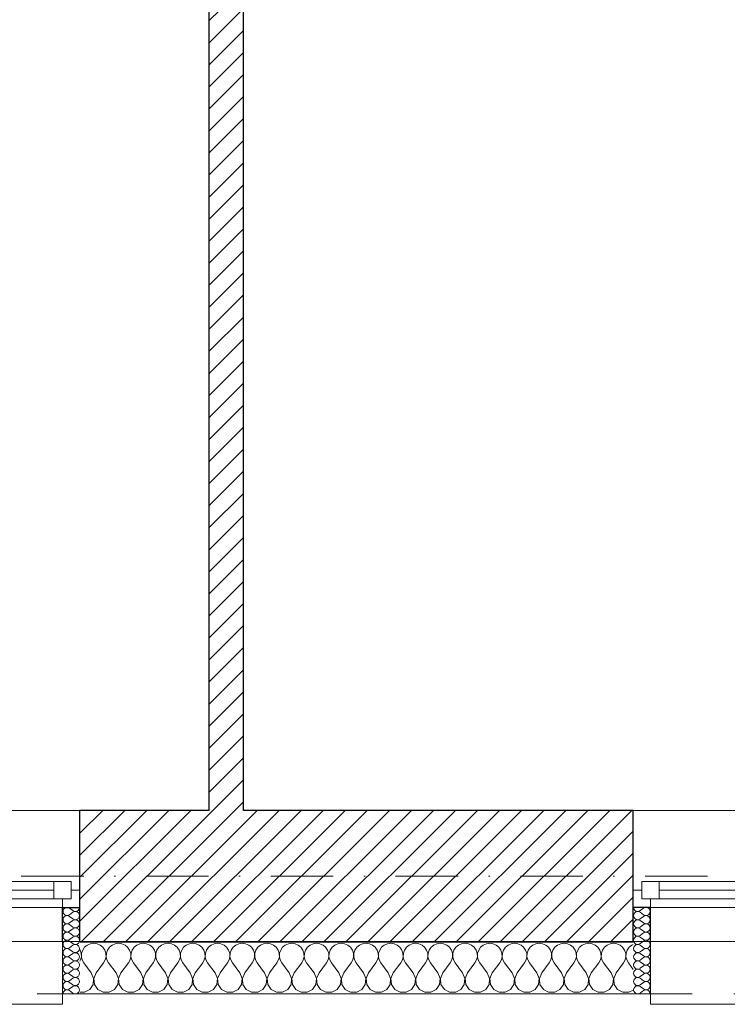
# Model space of a CAD drawing. Header units: millimetres. Extents: x 172139 to 266886, y 89395 to 138225.
# Tile 54 of 94: x 215715 to 217757, y 106825 to 109668. Entities that reach past the tile are written whole.
import ezdxf

# ---------------------------------------------------------------- set-up
doc = ezdxf.new("R2010")
doc.units = ezdxf.units.MM
doc.header["$MEASUREMENT"] = 0
doc.linetypes.add('Kropki i Kreski', pattern=[360, 180, -90, 0, -90])
doc.linetypes.add('Przerywana', pattern=[240, 120, -120])
for name, color, linetype in [('Konstrukcja - Siatki mod', 7, 'Continuous'), ('KR_INW', 7, 'Continuous'), ('NAPIS_SODON', 7, 'Continuous'), ('Okna ArchiCADa', 7, 'Continuous')]:
    doc.layers.add(name, color=color, linetype=linetype)
doc.layers.add('Konstrukcja - Siatki mod_Nr_pióra__48', color=7, linetype='Continuous', lineweight=15, true_color=0xa80f02)
doc.layers.add('KR_INW_Nr_pióra__102', color=7, linetype='Continuous', lineweight=5, true_color=0xcccccc)
for name, color, linetype, lineweight in [('KR_INW_Nr_pióra__101', 252, 'Continuous', 5), ('KR_INW_Nr_pióra__27', 7, 'Continuous', 25), ('KR_INW_Nr_pióra__47', 7, 'Continuous', 15), ('NAPIS_SODON_Nr_pióra__1', 7, 'Continuous', 13), ('Okna ArchiCADa_Nr_pióra__1', 7, 'Continuous', 13), ('Okna ArchiCADa_Nr_pióra__27', 7, 'Continuous', 25)]:
    doc.layers.add(name, color=color, linetype=linetype, lineweight=lineweight)
pattern_1 = [(45, (0, 0), (-31.819804, 31.819804), [])]

# ---------------------------------------------------------------- blocks, each defined once
blk = doc.blocks.new('Strop_1', base_point=(179225, 121523.3))
at = {"layer": 'NAPIS_SODON_Nr_pióra__1', "linetype": 'Continuous', "flags": 128}
blk.add_lwpolyline([(179225, 121523.3), (179225.9, 107003.8), (250898.3, 107008.3), (250897.4, 121527.8)], close=True, dxfattribs=at)
blk = doc.blocks.new('*X164')
at = {"layer": 'KR_INW_Nr_pióra__102', "linetype": 'Continuous'}
for p, q in [((215909.8, 106996.2), (215902.2, 106989.9)), ((215918.8, 107000.2), (215909.8, 106996.2)), ((215928.6, 107001.6), (215918.8, 107000.2)), ((215938.3, 107000.2), (215928.6, 107001.6)), ((215947.3, 106996.2), (215938.3, 107000.2)), ((215954.9, 106989.9), (215947.3, 106996.2)), ((215981.2, 106996.2), (215973.6, 106989.9)), ((215990.2, 107000.2), (215981.2, 106996.2)), ((216000, 107001.6), (215990.2, 107000.2)), ((216009.8, 107000.2), (216000, 107001.6)), ((216018.8, 106996.2), (216009.8, 107000.2)), ((216026.4, 106989.9), (216018.8, 106996.2)), ((216052.7, 106996.2), (216045.1, 106989.9)), ((216061.7, 107000.2), (216052.7, 106996.2)), ((216071.4, 107001.6), (216061.7, 107000.2)), ((216081.2, 107000.2), (216071.4, 107001.6)), ((216090.2, 106996.2), (216081.2, 107000.2)), ((216097.8, 106989.9), (216090.2, 106996.2)), ((216124.1, 106996.2), (216116.5, 106989.9)), ((216133.1, 107000.2), (216124.1, 106996.2)), ((216142.9, 107001.6), (216133.1, 107000.2)), ((216152.6, 107000.2), (216142.9, 107001.6)), ((216161.6, 106996.2), (216152.6, 107000.2)), ((216169.2, 106989.9), (216161.6, 106996.2)), ((216195.5, 106996.2), (216187.9, 106989.9)), ((216204.5, 107000.2), (216195.5, 106996.2)), ((216214.3, 107001.6), (216204.5, 107000.2)), ((216224, 107000.2), (216214.3, 107001.6)), ((216233.1, 106996.2), (216224, 107000.2)), ((216240.6, 106989.9), (216233.1, 106996.2)), ((216266.9, 106996.2), (216259.4, 106989.9)), ((216276, 107000.2), (216266.9, 106996.2)), ((216285.7, 107001.6), (216276, 107000.2)), ((216295.5, 107000.2), (216285.7, 107001.6)), ((216304.5, 106996.2), (216295.5, 107000.2)), ((216312.1, 106989.9), (216304.5, 106996.2)), ((216338.4, 106996.2), (216330.8, 106989.9)), ((216347.4, 107000.2), (216338.4, 106996.2)), ((216357.1, 107001.6), (216347.4, 107000.2)), ((216366.9, 107000.2), (216357.1, 107001.6)), ((216375.9, 106996.2), (216366.9, 107000.2)), ((216383.5, 106989.9), (216375.9, 106996.2)), ((216409.8, 106996.2), (216402.2, 106989.9)), ((216418.8, 107000.2), (216409.8, 106996.2)), ((216428.6, 107001.6), (216418.8, 107000.2)), ((216438.3, 107000.2), (216428.6, 107001.6)), ((216447.3, 106996.2), (216438.3, 107000.2)), ((216454.9, 106989.9), (216447.3, 106996.2)), ((216481.2, 106996.2), (216473.6, 106989.9)), ((216490.2, 107000.2), (216481.2, 106996.2)), ((216500, 107001.6), (216490.2, 107000.2)), ((216509.8, 107000.2), (216500, 107001.6)), ((216518.8, 106996.2), (216509.8, 107000.2)), ((216526.4, 106989.9), (216518.8, 106996.2)), ((216552.7, 106996.2), (216545.1, 106989.9)), ((216561.7, 107000.2), (216552.7, 106996.2)), ((216571.4, 107001.6), (216561.7, 107000.2)), ((216581.2, 107000.2), (216571.4, 107001.6)), ((216590.2, 106996.2), (216581.2, 107000.2)), ((216597.8, 106989.9), (216590.2, 106996.2)), ((216624.1, 106996.2), (216616.5, 106989.9)), ((216633.1, 107000.2), (216624.1, 106996.2)), ((216642.9, 107001.6), (216633.1, 107000.2)), ((216652.6, 107000.2), (216642.9, 107001.6)), ((216661.6, 106996.2), (216652.6, 107000.2)), ((216669.2, 106989.9), (216661.6, 106996.2)), ((216695.5, 106996.2), (216687.9, 106989.9)), ((216704.5, 107000.2), (216695.5, 106996.2)), ((216714.3, 107001.6), (216704.5, 107000.2)), ((216724, 107000.2), (216714.3, 107001.6)), ((216733.1, 106996.2), (216724, 107000.2)), ((216740.6, 106989.9), (216733.1, 106996.2)), ((216766.9, 106996.2), (216759.4, 106989.9)), ((216776, 107000.2), (216766.9, 106996.2)), ((216785.7, 107001.6), (216776, 107000.2)), ((216795.5, 107000.2), (216785.7, 107001.6)), ((216804.5, 106996.2), (216795.5, 107000.2)), ((216812.1, 106989.9), (216804.5, 106996.2)), ((216838.4, 106996.2), (216830.8, 106989.9)), ((216847.4, 107000.2), (216838.4, 106996.2)), ((216857.1, 107001.6), (216847.4, 107000.2)), ((216866.9, 107000.2), (216857.1, 107001.6)), ((216875.9, 106996.2), (216866.9, 107000.2)), ((216883.5, 106989.9), (216875.9, 106996.2)), ((216909.8, 106996.2), (216902.2, 106989.9)), ((216918.8, 107000.2), (216909.8, 106996.2)), ((216928.6, 107001.6), (216918.8, 107000.2)), ((216938.3, 107000.2), (216928.6, 107001.6)), ((216947.3, 106996.2), (216938.3, 107000.2)), ((216954.9, 106989.9), (216947.3, 106996.2)), ((216981.2, 106996.2), (216973.6, 106989.9)), ((216990.2, 107000.2), (216981.2, 106996.2)), ((217000, 107001.6), (216990.2, 107000.2)), ((217009.8, 107000.2), (217000, 107001.6)), ((217018.8, 106996.2), (217009.8, 107000.2)), ((217026.4, 106989.9), (217018.8, 106996.2)), ((217052.7, 106996.2), (217045.1, 106989.9)), ((217061.7, 107000.2), (217052.7, 106996.2)), ((217071.4, 107001.6), (217061.7, 107000.2)), ((217081.2, 107000.2), (217071.4, 107001.6)), ((217090.2, 106996.2), (217081.2, 107000.2)), ((217097.8, 106989.9), (217090.2, 106996.2)), ((217124.1, 106996.2), (217116.5, 106989.9)), ((217133.1, 107000.2), (217124.1, 106996.2)), ((217142.9, 107001.6), (217133.1, 107000.2)), ((217152.6, 107000.2), (217142.9, 107001.6)), ((217161.6, 106996.2), (217152.6, 107000.2)), ((217169.2, 106989.9), (217161.6, 106996.2)), ((217195.5, 106996.2), (217187.9, 106989.9)), ((217204.5, 107000.2), (217195.5, 106996.2)), ((217214.3, 107001.6), (217204.5, 107000.2)), ((217224, 107000.2), (217214.3, 107001.6)), ((217233.1, 106996.2), (217224, 107000.2)), ((217240.6, 106989.9), (217233.1, 106996.2)), ((217266.9, 106996.2), (217259.4, 106989.9)), ((217276, 107000.2), (217266.9, 106996.2)), ((217285.7, 107001.6), (217276, 107000.2)), ((217295.5, 107000.2), (217285.7, 107001.6)), ((217304.5, 106996.2), (217295.5, 107000.2)), ((217312.1, 106989.9), (217304.5, 106996.2)), ((217338.4, 106996.2), (217330.8, 106989.9)), ((217347.4, 107000.2), (217338.4, 106996.2)), ((217357.1, 107001.6), (217347.4, 107000.2)), ((217366.9, 107000.2), (217357.1, 107001.6)), ((217375.9, 106996.2), (217366.9, 107000.2)), ((217383.5, 106989.9), (217375.9, 106996.2)), ((217409.8, 106996.2), (217402.2, 106989.9)), ((217418.8, 107000.2), (217409.8, 106996.2)), ((217428.6, 107001.6), (217418.8, 107000.2)), ((217438.3, 107000.2), (217428.6, 107001.6)), ((217447.3, 106996.2), (217438.3, 107000.2)), ((217454.9, 106989.9), (217447.3, 106996.2)), ((217481.2, 106996.2), (217473.6, 106989.9)), ((217485.4, 106998.1), (217481.2, 106996.2)), ((215889.1, 106981.8), (215888.6, 106982.6)), ((215892.2, 106972.5), (215889.1, 106981.8)), ((215892.7, 106962.6), (215892.2, 106972.5)), ((215893.5, 106972.5), (215893, 106962.6)), ((215896.6, 106981.8), (215893.5, 106972.5)), ((215902.2, 106989.9), (215896.6, 106981.8)), ((215960.5, 106981.8), (215954.9, 106989.9)), ((215963.7, 106972.5), (215960.5, 106981.8)), ((215964.1, 106962.6), (215963.7, 106972.5)), ((215964.9, 106972.5), (215964.4, 106962.6)), ((215968.1, 106981.8), (215964.9, 106972.5)), ((215973.6, 106989.9), (215968.1, 106981.8)), ((216031.9, 106981.8), (216026.4, 106989.9)), ((216035.1, 106972.5), (216031.9, 106981.8)), ((216035.6, 106962.6), (216035.1, 106972.5)), ((216036.3, 106972.5), (216035.9, 106962.6)), ((216039.5, 106981.8), (216036.3, 106972.5)), ((216045.1, 106989.9), (216039.5, 106981.8)), ((216103.4, 106981.8), (216097.8, 106989.9)), ((216106.5, 106972.5), (216103.4, 106981.8)), ((216107, 106962.6), (216106.5, 106972.5)), ((216107.8, 106972.5), (216107.3, 106962.6)), ((216110.9, 106981.8), (216107.8, 106972.5)), ((216116.5, 106989.9), (216110.9, 106981.8)), ((216174.8, 106981.8), (216169.2, 106989.9)), ((216177.9, 106972.5), (216174.8, 106981.8)), ((216178.4, 106962.6), (216177.9, 106972.5)), ((216179.2, 106972.5), (216178.7, 106962.6)), ((216182.3, 106981.8), (216179.2, 106972.5)), ((216187.9, 106989.9), (216182.3, 106981.8)), ((216246.2, 106981.8), (216240.6, 106989.9)), ((216249.4, 106972.5), (216246.2, 106981.8)), ((216249.9, 106962.6), (216249.4, 106972.5)), ((216250.6, 106972.5), (216250.1, 106962.6)), ((216253.8, 106981.8), (216250.6, 106972.5)), ((216259.4, 106989.9), (216253.8, 106981.8)), ((216317.7, 106981.8), (216312.1, 106989.9)), ((216320.8, 106972.5), (216317.7, 106981.8)), ((216321.3, 106962.6), (216320.8, 106972.5)), ((216322.1, 106972.5), (216321.6, 106962.6)), ((216325.2, 106981.8), (216322.1, 106972.5)), ((216330.8, 106989.9), (216325.2, 106981.8)), ((216389.1, 106981.8), (216383.5, 106989.9)), ((216392.2, 106972.5), (216389.1, 106981.8)), ((216392.7, 106962.6), (216392.2, 106972.5)), ((216393.5, 106972.5), (216393, 106962.6)), ((216396.6, 106981.8), (216393.5, 106972.5)), ((216402.2, 106989.9), (216396.6, 106981.8)), ((216460.5, 106981.8), (216454.9, 106989.9)), ((216463.7, 106972.5), (216460.5, 106981.8)), ((216464.1, 106962.6), (216463.7, 106972.5)), ((216464.9, 106972.5), (216464.4, 106962.6)), ((216468.1, 106981.8), (216464.9, 106972.5)), ((216473.6, 106989.9), (216468.1, 106981.8)), ((216531.9, 106981.8), (216526.4, 106989.9)), ((216535.1, 106972.5), (216531.9, 106981.8)), ((216535.6, 106962.6), (216535.1, 106972.5)), ((216536.3, 106972.5), (216535.9, 106962.6)), ((216539.5, 106981.8), (216536.3, 106972.5)), ((216545.1, 106989.9), (216539.5, 106981.8)), ((216603.4, 106981.8), (216597.8, 106989.9)), ((216606.5, 106972.5), (216603.4, 106981.8)), ((216607, 106962.6), (216606.5, 106972.5)), ((216607.8, 106972.5), (216607.3, 106962.6)), ((216610.9, 106981.8), (216607.8, 106972.5)), ((216616.5, 106989.9), (216610.9, 106981.8)), ((216674.8, 106981.8), (216669.2, 106989.9)), ((216677.9, 106972.5), (216674.8, 106981.8)), ((216678.4, 106962.6), (216677.9, 106972.5)), ((216679.2, 106972.5), (216678.7, 106962.6)), ((216682.3, 106981.8), (216679.2, 106972.5)), ((216687.9, 106989.9), (216682.3, 106981.8)), ((216746.2, 106981.8), (216740.6, 106989.9)), ((216749.4, 106972.5), (216746.2, 106981.8)), ((216749.9, 106962.6), (216749.4, 106972.5)), ((216750.6, 106972.5), (216750.1, 106962.6)), ((216753.8, 106981.8), (216750.6, 106972.5)), ((216759.4, 106989.9), (216753.8, 106981.8)), ((216817.7, 106981.8), (216812.1, 106989.9)), ((216820.8, 106972.5), (216817.7, 106981.8)), ((216821.3, 106962.6), (216820.8, 106972.5)), ((216822.1, 106972.5), (216821.6, 106962.6)), ((216825.2, 106981.8), (216822.1, 106972.5)), ((216830.8, 106989.9), (216825.2, 106981.8)), ((216889.1, 106981.8), (216883.5, 106989.9)), ((216892.2, 106972.5), (216889.1, 106981.8)), ((216892.7, 106962.6), (216892.2, 106972.5)), ((216893.5, 106972.5), (216893, 106962.6)), ((216896.6, 106981.8), (216893.5, 106972.5)), ((216902.2, 106989.9), (216896.6, 106981.8)), ((216960.5, 106981.8), (216954.9, 106989.9)), ((216963.7, 106972.5), (216960.5, 106981.8)), ((216964.1, 106962.6), (216963.7, 106972.5)), ((216964.9, 106972.5), (216964.4, 106962.6)), ((216968.1, 106981.8), (216964.9, 106972.5)), ((216973.6, 106989.9), (216968.1, 106981.8)), ((217031.9, 106981.8), (217026.4, 106989.9)), ((217035.1, 106972.5), (217031.9, 106981.8)), ((217035.6, 106962.6), (217035.1, 106972.5)), ((217036.3, 106972.5), (217035.9, 106962.6)), ((217039.5, 106981.8), (217036.3, 106972.5)), ((217045.1, 106989.9), (217039.5, 106981.8)), ((217103.4, 106981.8), (217097.8, 106989.9)), ((217106.5, 106972.5), (217103.4, 106981.8)), ((217107, 106962.6), (217106.5, 106972.5)), ((217107.8, 106972.5), (217107.3, 106962.6)), ((217110.9, 106981.8), (217107.8, 106972.5)), ((217116.5, 106989.9), (217110.9, 106981.8)), ((217174.8, 106981.8), (217169.2, 106989.9)), ((217177.9, 106972.5), (217174.8, 106981.8)), ((217178.4, 106962.6), (217177.9, 106972.5)), ((217179.2, 106972.5), (217178.7, 106962.6)), ((217182.3, 106981.8), (217179.2, 106972.5)), ((217187.9, 106989.9), (217182.3, 106981.8)), ((217246.2, 106981.8), (217240.6, 106989.9)), ((217249.4, 106972.5), (217246.2, 106981.8)), ((217249.9, 106962.6), (217249.4, 106972.5)), ((217250.6, 106972.5), (217250.1, 106962.6)), ((217253.8, 106981.8), (217250.6, 106972.5)), ((217259.4, 106989.9), (217253.8, 106981.8)), ((217317.7, 106981.8), (217312.1, 106989.9)), ((217320.8, 106972.5), (217317.7, 106981.8)), ((217321.3, 106962.6), (217320.8, 106972.5)), ((217322.1, 106972.5), (217321.6, 106962.6)), ((217325.2, 106981.8), (217322.1, 106972.5)), ((217330.8, 106989.9), (217325.2, 106981.8)), ((217389.1, 106981.8), (217383.5, 106989.9)), ((217392.2, 106972.5), (217389.1, 106981.8)), ((217392.7, 106962.6), (217392.2, 106972.5)), ((217393.5, 106972.5), (217393, 106962.6)), ((217396.6, 106981.8), (217393.5, 106972.5)), ((217402.2, 106989.9), (217396.6, 106981.8)), ((217460.5, 106981.8), (217454.9, 106989.9)), ((217463.7, 106972.5), (217460.5, 106981.8)), ((217464.1, 106962.6), (217463.7, 106972.5)), ((217464.9, 106972.5), (217464.4, 106962.6)), ((217468.1, 106981.8), (217464.9, 106972.5)), ((217473.6, 106989.9), (217468.1, 106981.8)), ((215888.6, 106949.6), (215890.5, 106953.1)), ((215890.5, 106953.1), (215892.7, 106962.6)), ((215893, 106962.6), (215895.2, 106953.1)), ((215895.2, 106953.1), (215900, 106944.4)), ((215921.4, 106915.9), (215900, 106944.4)), ((215935.7, 106915.9), (215957.1, 106944.4)), ((215957.1, 106944.4), (215961.9, 106953.1)), ((215961.9, 106953.1), (215964.1, 106962.6)), ((215964.4, 106962.6), (215966.7, 106953.1)), ((215966.7, 106953.1), (215971.4, 106944.4)), ((215992.9, 106915.9), (215971.4, 106944.4)), ((216007.1, 106915.9), (216028.6, 106944.4)), ((216028.6, 106944.4), (216033.3, 106953.1)), ((216033.3, 106953.1), (216035.6, 106962.6)), ((216035.9, 106962.6), (216038.1, 106953.1)), ((216038.1, 106953.1), (216042.9, 106944.4)), ((216064.3, 106915.9), (216042.9, 106944.4)), ((216078.6, 106915.9), (216100, 106944.4)), ((216100, 106944.4), (216104.8, 106953.1)), ((216104.8, 106953.1), (216107, 106962.6)), ((216107.3, 106962.6), (216109.5, 106953.1)), ((216109.5, 106953.1), (216114.3, 106944.4)), ((216135.7, 106915.9), (216114.3, 106944.4)), ((216150, 106915.9), (216171.4, 106944.4)), ((216171.4, 106944.4), (216176.2, 106953.1)), ((216176.2, 106953.1), (216178.4, 106962.6)), ((216178.7, 106962.6), (216180.9, 106953.1)), ((216180.9, 106953.1), (216185.7, 106944.4)), ((216207.1, 106915.9), (216185.7, 106944.4)), ((216221.4, 106915.9), (216242.9, 106944.4)), ((216242.9, 106944.4), (216247.6, 106953.1)), ((216247.6, 106953.1), (216249.9, 106962.6)), ((216250.1, 106962.6), (216252.4, 106953.1)), ((216252.4, 106953.1), (216257.1, 106944.4)), ((216278.6, 106915.9), (216257.1, 106944.4)), ((216292.9, 106915.9), (216314.3, 106944.4)), ((216314.3, 106944.4), (216319.1, 106953.1)), ((216319.1, 106953.1), (216321.3, 106962.6)), ((216321.6, 106962.6), (216323.8, 106953.1)), ((216323.8, 106953.1), (216328.6, 106944.4)), ((216350, 106915.9), (216328.6, 106944.4)), ((216364.3, 106915.9), (216385.7, 106944.4)), ((216385.7, 106944.4), (216390.5, 106953.1)), ((216390.5, 106953.1), (216392.7, 106962.6)), ((216393, 106962.6), (216395.2, 106953.1)), ((216395.2, 106953.1), (216400, 106944.4)), ((216421.4, 106915.9), (216400, 106944.4)), ((216435.7, 106915.9), (216457.1, 106944.4)), ((216457.1, 106944.4), (216461.9, 106953.1)), ((216461.9, 106953.1), (216464.1, 106962.6)), ((216464.4, 106962.6), (216466.7, 106953.1)), ((216466.7, 106953.1), (216471.4, 106944.4)), ((216492.9, 106915.9), (216471.4, 106944.4)), ((216507.1, 106915.9), (216528.6, 106944.4)), ((216528.6, 106944.4), (216533.3, 106953.1)), ((216533.3, 106953.1), (216535.6, 106962.6)), ((216535.9, 106962.6), (216538.1, 106953.1)), ((216538.1, 106953.1), (216542.9, 106944.4)), ((216564.3, 106915.9), (216542.9, 106944.4)), ((216578.6, 106915.9), (216600, 106944.4)), ((216600, 106944.4), (216604.8, 106953.1)), ((216604.8, 106953.1), (216607, 106962.6)), ((216607.3, 106962.6), (216609.5, 106953.1)), ((216609.5, 106953.1), (216614.3, 106944.4)), ((216635.7, 106915.9), (216614.3, 106944.4)), ((216650, 106915.9), (216671.4, 106944.4)), ((216671.4, 106944.4), (216676.2, 106953.1)), ((216676.2, 106953.1), (216678.4, 106962.6)), ((216678.7, 106962.6), (216680.9, 106953.1)), ((216680.9, 106953.1), (216685.7, 106944.4)), ((216707.1, 106915.9), (216685.7, 106944.4)), ((216721.4, 106915.9), (216742.9, 106944.4)), ((216742.9, 106944.4), (216747.6, 106953.1)), ((216747.6, 106953.1), (216749.9, 106962.6)), ((216750.1, 106962.6), (216752.4, 106953.1)), ((216752.4, 106953.1), (216757.1, 106944.4)), ((216778.6, 106915.9), (216757.1, 106944.4)), ((216792.9, 106915.9), (216814.3, 106944.4)), ((216814.3, 106944.4), (216819.1, 106953.1)), ((216819.1, 106953.1), (216821.3, 106962.6)), ((216821.6, 106962.6), (216823.8, 106953.1)), ((216823.8, 106953.1), (216828.6, 106944.4)), ((216850, 106915.9), (216828.6, 106944.4)), ((216864.3, 106915.9), (216885.7, 106944.4)), ((216885.7, 106944.4), (216890.5, 106953.1)), ((216890.5, 106953.1), (216892.7, 106962.6)), ((216893, 106962.6), (216895.2, 106953.1)), ((216895.2, 106953.1), (216900, 106944.4)), ((216921.4, 106915.9), (216900, 106944.4)), ((216935.7, 106915.9), (216957.1, 106944.4)), ((216957.1, 106944.4), (216961.9, 106953.1)), ((216961.9, 106953.1), (216964.1, 106962.6)), ((216964.4, 106962.6), (216966.7, 106953.1)), ((216966.7, 106953.1), (216971.4, 106944.4)), ((216992.9, 106915.9), (216971.4, 106944.4)), ((217007.1, 106915.9), (217028.6, 106944.4)), ((217028.6, 106944.4), (217033.3, 106953.1)), ((217033.3, 106953.1), (217035.6, 106962.6)), ((217035.9, 106962.6), (217038.1, 106953.1)), ((217038.1, 106953.1), (217042.9, 106944.4)), ((217064.3, 106915.9), (217042.9, 106944.4)), ((217078.6, 106915.9), (217100, 106944.4)), ((217100, 106944.4), (217104.8, 106953.1)), ((217104.8, 106953.1), (217107, 106962.6)), ((217107.3, 106962.6), (217109.5, 106953.1)), ((217109.5, 106953.1), (217114.3, 106944.4)), ((217135.7, 106915.9), (217114.3, 106944.4)), ((217150, 106915.9), (217171.4, 106944.4)), ((217171.4, 106944.4), (217176.2, 106953.1)), ((217176.2, 106953.1), (217178.4, 106962.6)), ((217178.7, 106962.6), (217180.9, 106953.1)), ((217180.9, 106953.1), (217185.7, 106944.4)), ((217207.1, 106915.9), (217185.7, 106944.4)), ((217221.4, 106915.9), (217242.9, 106944.4)), ((217242.9, 106944.4), (217247.6, 106953.1)), ((217247.6, 106953.1), (217249.9, 106962.6)), ((217250.1, 106962.6), (217252.4, 106953.1)), ((217252.4, 106953.1), (217257.1, 106944.4)), ((217278.6, 106915.9), (217257.1, 106944.4)), ((217292.9, 106915.9), (217314.3, 106944.4)), ((217314.3, 106944.4), (217319.1, 106953.1)), ((217319.1, 106953.1), (217321.3, 106962.6)), ((217321.6, 106962.6), (217323.8, 106953.1)), ((217323.8, 106953.1), (217328.6, 106944.4)), ((217350, 106915.9), (217328.6, 106944.4)), ((217364.3, 106915.9), (217385.7, 106944.4)), ((217385.7, 106944.4), (217390.5, 106953.1)), ((217390.5, 106953.1), (217392.7, 106962.6)), ((217393, 106962.6), (217395.2, 106953.1)), ((217395.2, 106953.1), (217400, 106944.4)), ((217421.4, 106915.9), (217400, 106944.4)), ((217435.7, 106915.9), (217457.1, 106944.4)), ((217457.1, 106944.4), (217461.9, 106953.1)), ((217461.9, 106953.1), (217464.1, 106962.6)), ((217464.4, 106962.6), (217466.7, 106953.1)), ((217466.7, 106953.1), (217471.4, 106944.4)), ((217485.4, 106925.8), (217471.4, 106944.4)), ((215928.2, 106899.8), (215921.4, 106915.9)), ((215935.7, 106915.9), (215929, 106899.8)), ((215999.6, 106899.8), (215992.9, 106915.9)), ((216007.1, 106915.9), (216000.4, 106899.8)), ((216071, 106899.8), (216064.3, 106915.9)), ((216078.6, 106915.9), (216071.8, 106899.8)), ((216142.4, 106899.8), (216135.7, 106915.9)), ((216150, 106915.9), (216143.3, 106899.8)), ((216213.9, 106899.8), (216207.1, 106915.9)), ((216221.4, 106915.9), (216214.7, 106899.8)), ((216285.3, 106899.8), (216278.6, 106915.9)), ((216292.9, 106915.9), (216286.1, 106899.8)), ((216356.7, 106899.8), (216350, 106915.9)), ((216364.3, 106915.9), (216357.6, 106899.8)), ((216428.2, 106899.8), (216421.4, 106915.9)), ((216435.7, 106915.9), (216429, 106899.8)), ((216499.6, 106899.8), (216492.9, 106915.9)), ((216507.1, 106915.9), (216500.4, 106899.8)), ((216571, 106899.8), (216564.3, 106915.9)), ((216578.6, 106915.9), (216571.8, 106899.8)), ((216642.4, 106899.8), (216635.7, 106915.9)), ((216650, 106915.9), (216643.3, 106899.8)), ((216713.9, 106899.8), (216707.1, 106915.9)), ((216721.4, 106915.9), (216714.7, 106899.8)), ((216785.3, 106899.8), (216778.6, 106915.9)), ((216792.9, 106915.9), (216786.1, 106899.8)), ((216856.7, 106899.8), (216850, 106915.9)), ((216864.3, 106915.9), (216857.6, 106899.8)), ((216928.2, 106899.8), (216921.4, 106915.9)), ((216935.7, 106915.9), (216929, 106899.8)), ((216999.6, 106899.8), (216992.9, 106915.9)), ((217007.1, 106915.9), (217000.4, 106899.8)), ((217071, 106899.8), (217064.3, 106915.9)), ((217078.6, 106915.9), (217071.8, 106899.8)), ((217142.4, 106899.8), (217135.7, 106915.9)), ((217150, 106915.9), (217143.3, 106899.8)), ((217213.9, 106899.8), (217207.1, 106915.9)), ((217221.4, 106915.9), (217214.7, 106899.8)), ((217285.3, 106899.8), (217278.6, 106915.9)), ((217292.9, 106915.9), (217286.1, 106899.8)), ((217356.7, 106899.8), (217350, 106915.9)), ((217364.3, 106915.9), (217357.6, 106899.8)), ((217428.2, 106899.8), (217421.4, 106915.9)), ((217435.7, 106915.9), (217429, 106899.8)), ((215916.9, 106868), (215926.5, 106882.5)), ((215926.5, 106882.5), (215928.2, 106899.8)), ((215929, 106899.8), (215930.6, 106882.5)), ((215930.6, 106882.5), (215940.3, 106868)), ((215988.3, 106868), (215997.9, 106882.5)), ((215997.9, 106882.5), (215999.6, 106899.8)), ((216000.4, 106899.8), (216002.1, 106882.5)), ((216002.1, 106882.5), (216011.7, 106868)), ((216059.7, 106868), (216069.4, 106882.5)), ((216069.4, 106882.5), (216071, 106899.8)), ((216071.8, 106899.8), (216073.5, 106882.5)), ((216073.5, 106882.5), (216083.1, 106868)), ((216131.2, 106868), (216140.8, 106882.5)), ((216140.8, 106882.5), (216142.4, 106899.8)), ((216143.3, 106899.8), (216144.9, 106882.5)), ((216144.9, 106882.5), (216154.5, 106868)), ((216202.6, 106868), (216212.2, 106882.5)), ((216212.2, 106882.5), (216213.9, 106899.8)), ((216214.7, 106899.8), (216216.3, 106882.5)), ((216216.3, 106882.5), (216226, 106868)), ((216274, 106868), (216283.7, 106882.5)), ((216283.7, 106882.5), (216285.3, 106899.8)), ((216286.1, 106899.8), (216287.8, 106882.5)), ((216287.8, 106882.5), (216297.4, 106868)), ((216345.5, 106868), (216355.1, 106882.5)), ((216355.1, 106882.5), (216356.7, 106899.8)), ((216357.6, 106899.8), (216359.2, 106882.5)), ((216359.2, 106882.5), (216368.8, 106868)), ((216416.9, 106868), (216426.5, 106882.5)), ((216426.5, 106882.5), (216428.2, 106899.8)), ((216429, 106899.8), (216430.6, 106882.5)), ((216430.6, 106882.5), (216440.3, 106868)), ((216488.3, 106868), (216497.9, 106882.5)), ((216497.9, 106882.5), (216499.6, 106899.8)), ((216500.4, 106899.8), (216502.1, 106882.5)), ((216502.1, 106882.5), (216511.7, 106868)), ((216559.7, 106868), (216569.4, 106882.5)), ((216569.4, 106882.5), (216571, 106899.8)), ((216571.8, 106899.8), (216573.5, 106882.5)), ((216573.5, 106882.5), (216583.1, 106868)), ((216631.2, 106868), (216640.8, 106882.5)), ((216640.8, 106882.5), (216642.4, 106899.8)), ((216643.3, 106899.8), (216644.9, 106882.5)), ((216644.9, 106882.5), (216654.5, 106868)), ((216702.6, 106868), (216712.2, 106882.5)), ((216712.2, 106882.5), (216713.9, 106899.8)), ((216714.7, 106899.8), (216716.3, 106882.5)), ((216716.3, 106882.5), (216726, 106868)), ((216774, 106868), (216783.7, 106882.5)), ((216783.7, 106882.5), (216785.3, 106899.8)), ((216786.1, 106899.8), (216787.8, 106882.5)), ((216787.8, 106882.5), (216797.4, 106868)), ((216845.5, 106868), (216855.1, 106882.5)), ((216855.1, 106882.5), (216856.7, 106899.8)), ((216857.6, 106899.8), (216859.2, 106882.5)), ((216859.2, 106882.5), (216868.8, 106868)), ((216916.9, 106868), (216926.5, 106882.5)), ((216926.5, 106882.5), (216928.2, 106899.8)), ((216929, 106899.8), (216930.6, 106882.5)), ((216930.6, 106882.5), (216940.3, 106868)), ((216988.3, 106868), (216997.9, 106882.5)), ((216997.9, 106882.5), (216999.6, 106899.8)), ((217000.4, 106899.8), (217002.1, 106882.5)), ((217002.1, 106882.5), (217011.7, 106868)), ((217059.7, 106868), (217069.4, 106882.5)), ((217069.4, 106882.5), (217071, 106899.8)), ((217071.8, 106899.8), (217073.5, 106882.5)), ((217073.5, 106882.5), (217083.1, 106868)), ((217131.2, 106868), (217140.8, 106882.5)), ((217140.8, 106882.5), (217142.4, 106899.8)), ((217143.3, 106899.8), (217144.9, 106882.5)), ((217144.9, 106882.5), (217154.5, 106868)), ((217202.6, 106868), (217212.2, 106882.5)), ((217212.2, 106882.5), (217213.9, 106899.8)), ((217214.7, 106899.8), (217216.3, 106882.5)), ((217216.3, 106882.5), (217226, 106868)), ((217274, 106868), (217283.7, 106882.5)), ((217283.7, 106882.5), (217285.3, 106899.8)), ((217286.1, 106899.8), (217287.8, 106882.5)), ((217287.8, 106882.5), (217297.4, 106868)), ((217345.5, 106868), (217355.1, 106882.5)), ((217355.1, 106882.5), (217356.7, 106899.8)), ((217357.6, 106899.8), (217359.2, 106882.5)), ((217359.2, 106882.5), (217368.8, 106868)), ((217416.9, 106868), (217426.5, 106882.5)), ((217426.5, 106882.5), (217428.2, 106899.8)), ((217429, 106899.8), (217430.6, 106882.5)), ((217430.6, 106882.5), (217440.3, 106868)), ((215888.6, 106859.8), (215901.6, 106859.8)), ((215901.6, 106859.8), (215916.9, 106868)), ((215940.3, 106868), (215955.6, 106859.8)), ((215955.6, 106859.8), (215973, 106859.8)), ((215973, 106859.8), (215988.3, 106868)), ((216011.7, 106868), (216027, 106859.8)), ((216027, 106859.8), (216044.4, 106859.8)), ((216044.4, 106859.8), (216059.7, 106868)), ((216083.1, 106868), (216098.4, 106859.8)), ((216098.4, 106859.8), (216115.8, 106859.8)), ((216115.8, 106859.8), (216131.2, 106868)), ((216154.5, 106868), (216169.9, 106859.8)), ((216169.9, 106859.8), (216187.3, 106859.8)), ((216187.3, 106859.8), (216202.6, 106868)), ((216226, 106868), (216241.3, 106859.8)), ((216241.3, 106859.8), (216258.7, 106859.8)), ((216258.7, 106859.8), (216274, 106868)), ((216297.4, 106868), (216312.7, 106859.8)), ((216312.7, 106859.8), (216330.1, 106859.8)), ((216330.1, 106859.8), (216345.5, 106868)), ((216368.8, 106868), (216384.2, 106859.8)), ((216384.2, 106859.8), (216401.6, 106859.8)), ((216401.6, 106859.8), (216416.9, 106868)), ((216440.3, 106868), (216455.6, 106859.8)), ((216455.6, 106859.8), (216473, 106859.8)), ((216473, 106859.8), (216488.3, 106868)), ((216511.7, 106868), (216527, 106859.8)), ((216527, 106859.8), (216544.4, 106859.8)), ((216544.4, 106859.8), (216559.7, 106868)), ((216583.1, 106868), (216598.4, 106859.8)), ((216598.4, 106859.8), (216615.8, 106859.8)), ((216615.8, 106859.8), (216631.2, 106868)), ((216654.5, 106868), (216669.9, 106859.8)), ((216669.9, 106859.8), (216687.3, 106859.8)), ((216687.3, 106859.8), (216702.6, 106868)), ((216726, 106868), (216741.3, 106859.8)), ((216741.3, 106859.8), (216758.7, 106859.8)), ((216758.7, 106859.8), (216774, 106868)), ((216797.4, 106868), (216812.7, 106859.8)), ((216812.7, 106859.8), (216830.1, 106859.8)), ((216830.1, 106859.8), (216845.5, 106868)), ((216868.8, 106868), (216884.2, 106859.8)), ((216884.2, 106859.8), (216901.6, 106859.8)), ((216901.6, 106859.8), (216916.9, 106868)), ((216940.3, 106868), (216955.6, 106859.8)), ((216955.6, 106859.8), (216973, 106859.8)), ((216973, 106859.8), (216988.3, 106868)), ((217011.7, 106868), (217027, 106859.8)), ((217027, 106859.8), (217044.4, 106859.8)), ((217044.4, 106859.8), (217059.7, 106868)), ((217083.1, 106868), (217098.4, 106859.8)), ((217098.4, 106859.8), (217115.8, 106859.8)), ((217115.8, 106859.8), (217131.2, 106868)), ((217154.5, 106868), (217169.9, 106859.8)), ((217169.9, 106859.8), (217187.3, 106859.8)), ((217187.3, 106859.8), (217202.6, 106868)), ((217226, 106868), (217241.3, 106859.8)), ((217241.3, 106859.8), (217258.7, 106859.8)), ((217258.7, 106859.8), (217274, 106868)), ((217297.4, 106868), (217312.7, 106859.8)), ((217312.7, 106859.8), (217330.1, 106859.8)), ((217330.1, 106859.8), (217345.5, 106868)), ((217368.8, 106868), (217384.2, 106859.8)), ((217384.2, 106859.8), (217401.6, 106859.8)), ((217401.6, 106859.8), (217416.9, 106868)), ((217440.3, 106868), (217455.6, 106859.8)), ((217455.6, 106859.8), (217473, 106859.8)), ((217473, 106859.8), (217485.4, 106866.4))]:
    blk.add_line(p, q, dxfattribs=at)
blk = doc.blocks.new('*X204')
at = {"layer": 'KR_INW_Nr_pióra__102', "linetype": 'Continuous'}
for p, q in [((215868.4, 107095.6), (215858.8, 107102.8)), ((215868.4, 107090.9), (215858.8, 107083.7)), ((215868.4, 107071.8), (215858.8, 107079)), ((215868.4, 107067), (215858.8, 107059.9)), ((215868.4, 107048), (215858.8, 107055.1)), ((215868.4, 107043.2), (215858.8, 107036.1)), ((215868.4, 107024.2), (215858.8, 107031.3)), ((215868.4, 107019.4), (215858.8, 107012.3)), ((215868.4, 107000.4), (215858.8, 107007.5)), ((215868.4, 106995.6), (215858.8, 106988.5)), ((215868.4, 106976.6), (215858.8, 106983.7)), ((215868.4, 106971.8), (215858.8, 106964.7)), ((215868.4, 106952.8), (215858.8, 106959.9)), ((215868.4, 106948), (215858.8, 106940.9)), ((215868.4, 106929), (215858.8, 106936.1)), ((215868.4, 106924.2), (215858.8, 106917)), ((215868.4, 106905.1), (215858.8, 106912.3)), ((215868.4, 106900.4), (215858.8, 106893.2)), ((215868.4, 106881.3), (215858.8, 106888.5)), ((215868.4, 106876.6), (215858.8, 106869.4)), ((215868.4, 106857.5), (215858.8, 106864.7))]:
    blk.add_line(p, q, dxfattribs=at)
for centre, start, end in [((215851.7, 107093.2), 53.1301, 180), ((215851.7, 107093.2), 180, 306.8699), ((215851.7, 107069.4), 53.1301, 180), ((215875.5, 107105.1), 233.1301, 0), ((215875.5, 107081.3), 233.1301, 126.8699), ((215851.7, 107069.4), 180, 306.8699), ((215851.7, 107045.6), 53.1301, 180), ((215875.5, 107057.5), 233.1301, 126.8699), ((215851.7, 107045.6), 180, 306.8699), ((215851.7, 107021.8), 53.1301, 180), ((215875.5, 107033.7), 233.1301, 126.8699), ((215851.7, 107021.8), 180, 306.8699), ((215851.7, 106998), 53.1301, 180), ((215851.7, 106998), 180, 306.8699), ((215875.5, 107009.9), 233.1301, 126.8699), ((215875.5, 106986.1), 233.1301, 126.8699), ((215851.7, 106974.2), 53.1301, 180), ((215851.7, 106974.2), 180, 306.8699), ((215875.5, 106962.3), 233.1301, 126.8699), ((215851.7, 106950.4), 53.1301, 180), ((215851.7, 106950.4), 180, 306.8699), ((215851.7, 106926.6), 53.1301, 180), ((215875.5, 106938.5), 233.1301, 126.8699), ((215851.7, 106926.6), 180, 306.8699), ((215851.7, 106902.8), 53.1301, 180), ((215875.5, 106914.7), 233.1301, 126.8699), ((215851.7, 106902.8), 180, 306.8699), ((215851.7, 106879), 53.1301, 180), ((215875.5, 106890.9), 233.1301, 126.8699), ((215851.7, 106879), 180, 306.8699), ((215851.7, 106855.1), 53.1301, 180), ((215875.5, 106867), 233.1301, 126.8699)]:
    blk.add_arc(centre, 11.9, start, end, dxfattribs=at)
blk = doc.blocks.new('*X205')
at = {"layer": 'KR_INW_Nr_pióra__102', "linetype": 'Continuous'}
for p, q in [((217505.6, 107095.6), (217515.1, 107102.8)), ((217505.6, 107090.9), (217515.1, 107083.7)), ((217505.6, 107071.8), (217515.1, 107079)), ((217505.6, 107067), (217515.1, 107059.9)), ((217505.6, 107048), (217515.1, 107055.1)), ((217505.6, 107043.2), (217515.1, 107036.1)), ((217505.6, 107024.2), (217515.1, 107031.3)), ((217505.6, 107019.4), (217515.1, 107012.3)), ((217505.6, 107000.4), (217515.1, 107007.5)), ((217505.6, 106995.6), (217515.1, 106988.5)), ((217505.6, 106976.6), (217515.1, 106983.7)), ((217505.6, 106971.8), (217515.1, 106964.7)), ((217505.6, 106952.8), (217515.1, 106959.9)), ((217505.6, 106948), (217515.1, 106940.9)), ((217505.6, 106929), (217515.1, 106936.1)), ((217505.6, 106924.2), (217515.1, 106917)), ((217505.6, 106905.1), (217515.1, 106912.3)), ((217505.6, 106900.4), (217515.1, 106893.2)), ((217505.6, 106881.3), (217515.1, 106888.5)), ((217505.6, 106876.6), (217515.1, 106869.4)), ((217505.6, 106857.5), (217515.1, 106864.7))]:
    blk.add_line(p, q, dxfattribs=at)
for centre, start, end in [((217498.5, 107105.1), 180, 306.8699), ((217498.5, 107081.3), 53.1301, 306.8699), ((217522.3, 107093.2), 0, 126.8699), ((217522.3, 107093.2), 233.1301, 0), ((217522.3, 107069.4), 0, 126.8699), ((217498.5, 107057.5), 53.1301, 306.8699), ((217522.3, 107069.4), 233.1301, 0), ((217522.3, 107045.6), 0, 126.8699), ((217498.5, 107033.7), 53.1301, 306.8699), ((217522.3, 107045.6), 233.1301, 0), ((217522.3, 107021.8), 0, 126.8699), ((217498.5, 107009.9), 53.1301, 306.8699), ((217498.5, 106986.1), 53.1301, 306.8699), ((217522.3, 107021.8), 233.1301, 0), ((217522.3, 106998), 0, 126.8699), ((217522.3, 106998), 233.1301, 0), ((217498.5, 106962.3), 53.1301, 306.8699), ((217522.3, 106974.2), 0, 126.8699), ((217522.3, 106974.2), 233.1301, 0), ((217498.5, 106938.5), 53.1301, 306.8699), ((217522.3, 106950.4), 0, 126.8699), ((217522.3, 106950.4), 233.1301, 0), ((217522.3, 106926.6), 0, 126.8699), ((217498.5, 106914.7), 53.1301, 306.8699), ((217522.3, 106926.6), 233.1301, 0), ((217522.3, 106902.8), 0, 126.8699), ((217498.5, 106890.9), 53.1301, 306.8699), ((217522.3, 106902.8), 233.1301, 0), ((217522.3, 106879), 0, 126.8699), ((217498.5, 106867), 53.1301, 306.8699), ((217522.3, 106879), 233.1301, 0), ((217522.3, 106855.1), 0, 126.8699)]:
    blk.add_arc(centre, 11.9, start, end, dxfattribs=at)
blk = doc.blocks.new('Okno dwuskrzydłowe 19_5')
at = {"layer": 'Okna ArchiCADa_Nr_pióra__1', "linetype": 'Continuous'}
for p, q in [((-566.8, 230), (566.8, 230)), ((-566.8, 0), (-541.8, 0)), ((-541.8, 25), (-491.8, 25)), ((-541.8, -25), (-541.8, 25)), ((-541.8, 0), (-541.8, -25)), ((-491.8, 25), (-50, 25)), ((-491.8, 25), (-491.8, -25)), ((-491.8, 25), (-50, 25)), ((-491.8, 0), (-50, 0)), ((-50, -25), (-50, 25)), ((-50, 25), (0, 25)), ((0, 25), (0, -25)), ((0, 25), (50, 25)), ((0, -25), (0, 25)), ((50, 25), (491.8, 25)), ((50, 25), (50, -25)), ((50, 25), (491.8, 25)), ((50, 0), (491.8, 0)), ((491.8, -25), (491.8, 25)), ((491.8, 25), (541.8, 25)), ((541.8, 25), (541.8, -25)), ((541.8, -25), (541.8, 0)), ((541.8, 0), (566.8, 0)), ((-541.8, -25), (-516.8, -25)), ((-491.8, -25), (-541.8, -25)), ((-516.8, -25), (-516.8, -50)), ((-50, -25), (-491.8, -25)), ((0, -25), (-50, -25)), ((50, -25), (0, -25)), ((491.8, -25), (50, -25)), ((541.8, -25), (491.8, -25)), ((516.8, -50), (516.8, -25)), ((516.8, -25), (541.8, -25)), ((-516.8, -50), (-566.8, -50)), ((0, -50), (-516.8, -50)), ((516.8, -50), (0, -50)), ((566.8, -50), (516.8, -50)), ((-516.8, -300), (-516.8, -330)), ((516.8, -330), (516.8, -300)), ((-516.8, -330), (516.8, -330))]:
    blk.add_line(p, q, dxfattribs=at)
at = {"layer": 'Okna ArchiCADa_Nr_pióra__1', "linetype": 'Przerywana'}
blk.add_line((-516.8, -300), (516.8, -300), dxfattribs=at)
at = {"layer": 'Okna ArchiCADa_Nr_pióra__27', "linetype": 'Continuous'}
for p, q in [((-566.8, -50), (-566.8, 0)), ((566.8, -50), (566.8, 0)), ((-516.8, -50), (-566.8, -50)), ((516.8, -50), (566.8, -50))]:
    blk.add_line(p, q, dxfattribs=at)
blk = doc.blocks.new('Ściana_3', base_point=(179075.1, 106855.1))
at = {"layer": 'KR_INW_Nr_pióra__101', "linetype": 'Continuous'}
h = blk.add_hatch(dxfattribs=at)
h.set_pattern_fill('Cegła_licówka', color=256, style=0, pattern_type=2)
h.set_pattern_definition(pattern_1)
h.paths.add_polyline_path([(215888.6, 107155.1), (215888.6, 107105.1), (215888.6, 107005.1), (217485.4, 107005.1), (217485.4, 107105.1), (217485.4, 107155.1), (217485.4, 107385.1), (215888.6, 107385.1)])
at = {"layer": 'KR_INW_Nr_pióra__27', "linetype": 'Continuous'}
for p, q in [((215888.6, 107155.1), (215888.6, 107385.1)), ((217485.4, 107155.1), (217485.4, 107385.1)), ((215888.6, 107105.1), (215888.6, 107155.1)), ((217485.4, 107105.1), (217485.4, 107155.1)), ((215838.6, 107005.1), (215838.6, 107105.1)), ((215838.6, 107105.1), (215888.6, 107105.1)), ((215888.6, 107005.1), (215888.6, 107105.1)), ((217485.4, 107005.1), (217485.4, 107105.1)), ((217535.4, 107105.1), (217485.4, 107105.1)), ((217535.4, 107005.1), (217535.4, 107105.1)), ((215888.6, 107005.1), (217485.4, 107005.1))]:
    blk.add_line(p, q, dxfattribs=at)
at = {"layer": 'KR_INW_Nr_pióra__27', "linetype": 'Continuous', "flags": 128}
for points in [[(216260.3, 107385.1), (215888.6, 107385.1)], [(217485.4, 107385.1), (216360.3, 107385.1)]]:
    blk.add_lwpolyline(points, dxfattribs=at)
at = {"layer": 'KR_INW_Nr_pióra__47', "linetype": 'Continuous'}
for p, q in [((215888.6, 107105.1), (215838.6, 107105.1)), ((215838.6, 107105.1), (215838.6, 106855.1)), ((217485.4, 107105.1), (217535.4, 107105.1)), ((217535.4, 107105.1), (217535.4, 106855.1)), ((215838.6, 106855.1), (215838.6, 107005.1)), ((217535.4, 106855.1), (217535.4, 107005.1)), ((215888.6, 106855.1), (215838.6, 106855.1)), ((217485.4, 106855.1), (217535.4, 106855.1))]:
    blk.add_line(p, q, dxfattribs=at)
at = {"layer": 'KR_INW_Nr_pióra__47', "linetype": 'Continuous', "flags": 128}
blk.add_lwpolyline([(215888.6, 106855.1), (217485.4, 106855.1)], dxfattribs=at)
at = {"layer": 'KR_INW'}
for name in ['*X204', '*X205', '*X164']:
    blk.add_blockref(name, (0, 0), dxfattribs=at)
at = {"layer": 'Okna ArchiCADa', "color": 21, "linetype": 'Continuous', "lineweight": 13, "true_color": 0xff9955, "zscale": 1000}
for p in [(215321.8, 107155.1), (218052.1, 107155.1)]:
    blk.add_blockref('Okno dwuskrzydłowe 19_5', p, dxfattribs=at)
blk = doc.blocks.new('Ściana_65', base_point=(216360.3, 106855.1))
at = {"layer": 'KR_INW_Nr_pióra__101', "linetype": 'Continuous'}
h = blk.add_hatch(dxfattribs=at)
h.set_pattern_fill('Cegła_licówka', color=256, style=0, pattern_type=2)
h.set_pattern_definition(pattern_1)
h.paths.add_polyline_path([(216360.3, 107385.1), (216360.3, 111053), (216260.3, 111053.1), (216260.3, 107385.1)])
at = {"layer": 'KR_INW_Nr_pióra__27', "linetype": 'Continuous', "flags": 128}
for points in [[(216260.3, 111053.1), (216260.3, 107385.1)], [(216360.3, 107385.1), (216360.3, 111053)]]:
    blk.add_lwpolyline(points, dxfattribs=at)
blk = doc.blocks.new('Standardowy znacznik siatki_10')
at = {"layer": 'Konstrukcja - Siatki mod_Nr_pióra__48', "linetype": 'Kropki i Kreski'}
blk.add_line((1000, 0), (72912, 0), dxfattribs=at)

msp = doc.modelspace()

# ---------------------------------------------------------------- block references
at = {"layer": 'Konstrukcja - Siatki mod', "color": 8, "linetype": 'Continuous', "lineweight": 13, "zscale": 1000}
msp.add_blockref('Standardowy znacznik siatki_10', (177989.3, 107195.1), dxfattribs=at)
at = {"layer": 'KR_INW'}
for name, p in [('Ściana_65', (216360.3, 106855.1)), ('Ściana_3', (179075.1, 106855.1))]:
    msp.add_blockref(name, p, dxfattribs=at)
at = {"layer": 'NAPIS_SODON', "linetype": 'Continuous'}
msp.add_blockref('Strop_1', (179225, 121523.3), dxfattribs=at)

doc.saveas('drawing.dxf')
